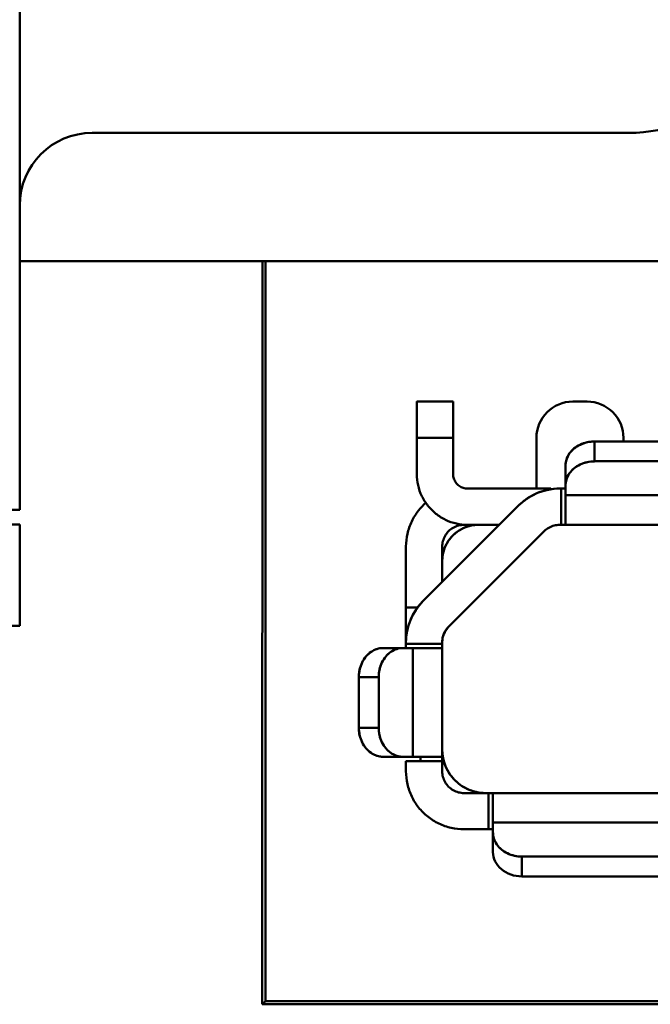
# Model space of a CAD drawing. Header units: inches. Extents: x -2.4 to 45.1, y -8.1 to 29.8.
# Tile 15 of 34: x 14.571 to 14.742, y 1.043 to 1.31. Entities that reach past the tile are written whole.
import ezdxf

# ---------------------------------------------------------------- set-up
doc = ezdxf.new("R2010")
doc.units = ezdxf.units.IN
doc.header["$MEASUREMENT"] = 0
doc.layers.add('Visible Edges(ANSI)', color=7, linetype='Continuous', lineweight=50)

msp = doc.modelspace()

# ---------------------------------------------------------------- linework, layer by layer
at = {"layer": 'Visible Edges(ANSI)'}
for p, q in [((14.57092, 1.18076), (14.57092, 1.39729)), ((14.59061, 1.27918), (14.73628, 1.27918)), ((14.63682, 1.24437), (14.57092, 1.24437)), ((14.6368, 1.04257), (14.63682, 1.24437)), ((14.63682, 1.24437), (14.63769, 1.24437)), ((14.63769, 1.24437), (14.63767, 1.04344)), ((14.91606, 1.24437), (14.63769, 1.24437)), ((14.67877, 1.20624), (14.67877, 1.1964)), ((14.67877, 1.20624), (14.68861, 1.20624)), ((14.68861, 1.20624), (14.68861, 1.1964)), ((14.72109, 1.20624), (14.72503, 1.20624)), ((14.67877, 1.18655), (14.67877, 1.1964)), ((14.67877, 1.1964), (14.68861, 1.1964)), ((14.67877, 1.1964), (14.67877, 1.18655)), ((14.68861, 1.1964), (14.67877, 1.1964)), ((14.68861, 1.1964), (14.68861, 1.18655)), ((14.68861, 1.1964), (14.68861, 1.18655)), ((14.71125, 1.1964), (14.71125, 1.18262)), ((14.727, 1.19541), (14.81558, 1.19541)), ((14.727, 1.19541), (14.727, 1.19002)), ((14.81558, 1.19541), (14.727, 1.19541)), ((14.727, 1.19541), (14.727, 1.19002)), ((14.73487, 1.1964), (14.73487, 1.19541)), ((14.727, 1.19002), (14.81558, 1.19002)), ((14.727, 1.19002), (14.81558, 1.19002)), ((14.71912, 1.18882), (14.71912, 1.18343)), ((14.71912, 1.18343), (14.71912, 1.18882)), ((14.71984, 1.18618), (14.71984, 1.18618)), ((14.69255, 1.18262), (14.71519, 1.18262)), ((14.71519, 1.18262), (14.71519, 1.18244)), ((14.71755, 1.18262), (14.71794, 1.18262)), ((14.71794, 1.18262), (14.71794, 1.17277)), ((14.71794, 1.18262), (14.71794, 1.17277)), ((14.71794, 1.18262), (14.71831, 1.18262)), ((14.71912, 1.18343), (14.71912, 1.18079)), ((14.71912, 1.18079), (14.71912, 1.18343)), ((14.57092, 1.18076), (14.57092, 1.17682)), ((14.71912, 1.18079), (14.71912, 1.17281)), ((14.71912, 1.18079), (14.82149, 1.18079)), ((14.82149, 1.18079), (14.71912, 1.18079)), ((14.57092, 1.17682), (13.46856, 1.17682)), ((14.68043, 1.15202), (14.70641, 1.178)), ((14.70641, 1.178), (14.68043, 1.15202)), ((14.57092, 1.17288), (13.46856, 1.17288)), ((14.57092, 1.17288), (14.57092, 1.15713)), ((14.69255, 1.17277), (14.69156, 1.17277)), ((14.70118, 1.17277), (14.69255, 1.17277)), ((14.71794, 1.17277), (14.71755, 1.17277)), ((14.82149, 1.17277), (14.71794, 1.17277)), ((14.71337, 1.17105), (14.68739, 1.14506)), ((14.71337, 1.17105), (14.68739, 1.14506)), ((14.67582, 1.15033), (14.67582, 1.16687)), ((14.68566, 1.16687), (14.68566, 1.16293)), ((14.68566, 1.15725), (14.68566, 1.16293)), ((14.68566, 1.16293), (14.68566, 1.15725)), ((14.57092, 1.14532), (14.57092, 1.15713)), ((14.67896, 1.15033), (14.67582, 1.15033)), ((14.67896, 1.15033), (14.67582, 1.15033)), ((13.46856, 1.14532), (14.57092, 1.14532)), ((14.66961, 1.13931), (14.675, 1.13931)), ((14.66961, 1.13931), (14.675, 1.13931)), ((14.675, 1.13931), (14.67764, 1.13931)), ((14.675, 1.13931), (14.67764, 1.13931)), ((14.67582, 1.14049), (14.67582, 1.14088)), ((14.68566, 1.14049), (14.67582, 1.14049)), ((14.68566, 1.14049), (14.67582, 1.14049)), ((14.67764, 1.10978), (14.67764, 1.13931)), ((14.67764, 1.13931), (14.67764, 1.10978)), ((14.68566, 1.14088), (14.68566, 1.14049)), ((14.68566, 1.14049), (14.68566, 1.1086)), ((14.67225, 1.13859), (14.67225, 1.13859)), ((14.66302, 1.11766), (14.66302, 1.13144)), ((14.66841, 1.13144), (14.66302, 1.13144)), ((14.66302, 1.13144), (14.66841, 1.13144)), ((14.66302, 1.11766), (14.66302, 1.13144)), ((14.66841, 1.11766), (14.66841, 1.13144)), ((14.66841, 1.13144), (14.66841, 1.11766)), ((14.66302, 1.11766), (14.66841, 1.11766)), ((14.66841, 1.11766), (14.66302, 1.11766)), ((14.66961, 1.10978), (14.675, 1.10978)), ((14.675, 1.10978), (14.66961, 1.10978)), ((14.67225, 1.1105), (14.67225, 1.1105)), ((14.675, 1.10978), (14.67764, 1.10978)), ((14.67764, 1.10978), (14.675, 1.10978)), ((14.67975, 1.1086), (14.67975, 1.10978)), ((14.67582, 1.10585), (14.67582, 1.1086)), ((14.67582, 1.1086), (14.68566, 1.1086)), ((14.68566, 1.1086), (14.68566, 1.10585)), ((14.69156, 1.09994), (14.69826, 1.09994)), ((14.69826, 1.09994), (14.69826, 1.0901)), ((14.69826, 1.09994), (14.69826, 1.0901)), ((14.69826, 1.09994), (14.94471, 1.09994)), ((14.69944, 1.0999), (14.69944, 1.09192)), ((14.94353, 1.09192), (14.69944, 1.09192)), ((14.69944, 1.09192), (14.69944, 1.08928)), ((14.69944, 1.08928), (14.69944, 1.09192)), ((14.69944, 1.09192), (14.94353, 1.09192)), ((14.69826, 1.0901), (14.69156, 1.0901)), ((14.69826, 1.0901), (14.69829, 1.0901)), ((14.69865, 1.0901), (14.69829, 1.0901)), ((14.69944, 1.08928), (14.69944, 1.08389)), ((14.69944, 1.08389), (14.69944, 1.08928)), ((14.70016, 1.08653), (14.70015, 1.08653)), ((14.93566, 1.08269), (14.70731, 1.08269)), ((14.70731, 1.08269), (14.70731, 1.0773)), ((14.70731, 1.0773), (14.70731, 1.08269)), ((14.70731, 1.08269), (14.93566, 1.08269)), ((14.93566, 1.0773), (14.70731, 1.0773)), ((14.6368, 1.04257), (14.63767, 1.04344)), ((14.63767, 1.04344), (15.00552, 1.04344)), ((15.00639, 1.04257), (14.6368, 1.04257))]:
    msp.add_line(p, q, dxfattribs=at)
for centre, radius, start, end in [((14.73628, 1.31855), 0.03937, 270, 0), ((14.59061, 1.2595), 0.01969, 90, 180), ((14.72109, 1.1964), 0.00984, 89.9992, 180.0008), ((14.72503, 1.1964), 0.00984, 359.9992, 90.0008), ((14.71755, 1.16687), 0.01575, 89.9991, 135.0008), ((14.6955, 1.16293), 0.00984, 89.9992, 180.0008), ((14.69156, 1.14089), 0.01575, 134.9991, 180.0008), ((14.69156, 1.14089), 0.0059, 134.9946, 180.0054), ((14.69747, 1.11175), 0.01181, 179.9994, 270.0005)]:
    msp.add_arc(centre, radius, start, end, dxfattribs=at)
for centre, major_axis, ratio, start_param, end_param in [((14.67877, 1.1964), (0, 0.00984), 0.00001, 5.597372, 7.853996), ((14.68861, 1.1964), (0, 0.00984), 0.00001, 0.582253, 1.924514), ((14.727, 1.18882), (-0.00787, 0), 0.836777, 4.712356, 6.283219), ((14.727, 1.18343), (-0.00787, 0), 0.836777, 4.712356, 6.283219), ((14.71912, 1.19049), (0, -0.01772), 0.00001, 5.057479, 5.822175), ((14.67582, 1.15033), (0, -0.00984), 0.00001, 0.225118, 1.57081), ((14.6891, 1.14232), (0.00216, 0.0037), 0.712646, 1.211574, 1.596577), ((14.66961, 1.13144), (0, 0.00787), 0.836777, 6.283152, 7.854015), ((14.675, 1.13144), (0, 0.00787), 0.836777, 6.283152, 7.854015), ((14.66794, 1.13931), (0.01772, 0), 0.00001, 0.037136, 0.977454), ((14.66961, 1.11766), (0, -0.00787), 0.836777, 4.712356, 6.283219), ((14.675, 1.11766), (0, -0.00787), 0.836777, 4.712356, 6.283219), ((14.66794, 1.10978), (0.01772, 0), 0.00001, 0.051549, 0.981458), ((14.69944, 1.08222), (0, 0.01772), 0.00001, 5.429382, 6.162202), ((14.70731, 1.08928), (-0.00787, 0), 0.836777, 6.283152, 7.854015), ((14.70731, 1.08389), (-0.00787, 0), 0.836777, 6.283152, 7.854015)]:
    msp.add_ellipse(centre, major_axis=major_axis, ratio=ratio, start_param=start_param, end_param=end_param, dxfattribs=at)
for points, knots in [([(14.71912, 1.18882), (14.71912, 1.1894), (14.71921, 1.18996), (14.71939, 1.19051), (14.71956, 1.19106), (14.71983, 1.19161), (14.72017, 1.19211), (14.72052, 1.19261), (14.72094, 1.19307), (14.72143, 1.19348), (14.72192, 1.19389), (14.72247, 1.19424), (14.72307, 1.19453), (14.72367, 1.19482), (14.72432, 1.19505), (14.72498, 1.19519), (14.72564, 1.19534), (14.72631, 1.19541), (14.727, 1.19541)], [0, 0, 0, 0, 0.166667, 0.166667, 0.166667, 0.333333, 0.333333, 0.333333, 0.5, 0.5, 0.5, 0.666667, 0.666667, 0.666667, 0.833333, 0.833333, 0.833333, 1, 1, 1, 1]), ([(14.71912, 1.18343), (14.71912, 1.18401), (14.71921, 1.18457), (14.71939, 1.18512), (14.71956, 1.18567), (14.71983, 1.18622), (14.72017, 1.18672), (14.72052, 1.18723), (14.72094, 1.18769), (14.72143, 1.18809), (14.72192, 1.1885), (14.72247, 1.18886), (14.72307, 1.18915), (14.72367, 1.18943), (14.72432, 1.18966), (14.72498, 1.1898), (14.72564, 1.18995), (14.72631, 1.19002), (14.727, 1.19002)], [0, 0, 0, 0, 0.166667, 0.166667, 0.166667, 0.333333, 0.333333, 0.333333, 0.5, 0.5, 0.5, 0.666667, 0.666667, 0.666667, 0.833333, 0.833333, 0.833333, 1, 1, 1, 1]), ([(14.69255, 1.17277), (14.69152, 1.17277), (14.69052, 1.17288), (14.68952, 1.17311), (14.68852, 1.17334), (14.68753, 1.17368), (14.68659, 1.17413), (14.68565, 1.17458), (14.68477, 1.17513), (14.68396, 1.17578), (14.68315, 1.17642), (14.68241, 1.17716), (14.68177, 1.17797), (14.68112, 1.17878), (14.68057, 1.17966), (14.68012, 1.1806), (14.67967, 1.18154), (14.67933, 1.18253), (14.67911, 1.18353), (14.67888, 1.18453), (14.67877, 1.18553), (14.67877, 1.18655)], [0, 0, 0, 0, 0.142857, 0.142857, 0.142857, 0.285714, 0.285714, 0.285714, 0.428571, 0.428571, 0.428571, 0.571429, 0.571429, 0.571429, 0.714286, 0.714286, 0.714286, 0.857143, 0.857143, 0.857143, 1, 1, 1, 1]), ([(14.68861, 1.18655), (14.68861, 1.18614), (14.68867, 1.18574), (14.6888, 1.18535), (14.68893, 1.18496), (14.68912, 1.18458), (14.68936, 1.18424), (14.6896, 1.1839), (14.6899, 1.18361), (14.69024, 1.18336), (14.69058, 1.18312), (14.69096, 1.18293), (14.69135, 1.1828), (14.69174, 1.18268), (14.69213, 1.18262), (14.69255, 1.18262)], [0, 0, 0, 0, 0.2, 0.2, 0.2, 0.4, 0.4, 0.4, 0.6, 0.6, 0.6, 0.8, 0.8, 0.8, 1, 1, 1, 1]), ([(14.70641, 1.178), (14.70714, 1.17874), (14.70793, 1.17938), (14.70879, 1.17996), (14.70964, 1.18053), (14.71056, 1.18102), (14.71152, 1.18142), (14.71248, 1.18182), (14.71348, 1.18212), (14.71449, 1.18232), (14.7155, 1.18252), (14.71651, 1.18262), (14.71755, 1.18262)], [0, 0, 0, 0, 0.25, 0.25, 0.25, 0.5, 0.5, 0.5, 0.75, 0.75, 0.75, 1, 1, 1, 1]), ([(14.71912, 1.18271), (14.71912, 1.1827), (14.71912, 1.1827), (14.71912, 1.18269), (14.71912, 1.18269), (14.71912, 1.18269), (14.71911, 1.18268), (14.71911, 1.18268), (14.7191, 1.18268), (14.7191, 1.18267), (14.71909, 1.18267), (14.71908, 1.18267), (14.71908, 1.18266), (14.71907, 1.18266), (14.71906, 1.18266), (14.71905, 1.18265), (14.71904, 1.18265), (14.71903, 1.18265), (14.71902, 1.18265), (14.71901, 1.18265), (14.71899, 1.18264), (14.71898, 1.18264), (14.71897, 1.18264), (14.71895, 1.18264), (14.71894, 1.18264), (14.71892, 1.18263), (14.71891, 1.18263), (14.71889, 1.18263), (14.71887, 1.18263), (14.71886, 1.18263), (14.71884, 1.18263), (14.71882, 1.18263), (14.7188, 1.18263), (14.71878, 1.18262), (14.71876, 1.18262), (14.71874, 1.18262), (14.71872, 1.18262), (14.7187, 1.18262), (14.71868, 1.18262), (14.71865, 1.18262), (14.71863, 1.18262), (14.71861, 1.18262), (14.71858, 1.18262), (14.71856, 1.18262), (14.71854, 1.18262), (14.71851, 1.18262), (14.71849, 1.18262), (14.71846, 1.18262), (14.71844, 1.18262), (14.71841, 1.18262), (14.71838, 1.18262), (14.71836, 1.18262), (14.71833, 1.18262), (14.7183, 1.18262), (14.71828, 1.18262), (14.71825, 1.18262), (14.71822, 1.18262), (14.7182, 1.18262), (14.71817, 1.18262), (14.71814, 1.18262), (14.71811, 1.18262), (14.71808, 1.18262), (14.71806, 1.18262), (14.71803, 1.18262), (14.718, 1.18262), (14.71797, 1.18262), (14.71794, 1.18262)], [0, 0, 0, 0, 0.045455, 0.045455, 0.045455, 0.090909, 0.090909, 0.090909, 0.136364, 0.136364, 0.136364, 0.181818, 0.181818, 0.181818, 0.227273, 0.227273, 0.227273, 0.272727, 0.272727, 0.272727, 0.318182, 0.318182, 0.318182, 0.363636, 0.363636, 0.363636, 0.409091, 0.409091, 0.409091, 0.454545, 0.454545, 0.454545, 0.5, 0.5, 0.5, 0.545455, 0.545455, 0.545455, 0.590909, 0.590909, 0.590909, 0.636364, 0.636364, 0.636364, 0.681818, 0.681818, 0.681818, 0.727273, 0.727273, 0.727273, 0.772727, 0.772727, 0.772727, 0.818182, 0.818182, 0.818182, 0.863636, 0.863636, 0.863636, 0.909091, 0.909091, 0.909091, 0.954545, 0.954545, 0.954545, 1, 1, 1, 1]), ([(14.67582, 1.16687), (14.67582, 1.16805), (14.67594, 1.1692), (14.6762, 1.17034), (14.67646, 1.17149), (14.67686, 1.17262), (14.67737, 1.17369), (14.67788, 1.17476), (14.67851, 1.17576), (14.67925, 1.17669), (14.67984, 1.17742), (14.68049, 1.17811), (14.68121, 1.17873)], [0, 0, 0, 0, 0.1428571, 0.1428571, 0.1428571, 0.2857143, 0.2857143, 0.2857143, 0.4285714, 0.4285714, 0.4285714, 0.5427729, 0.5427729, 0.5427729, 0.5427729]), ([(14.69156, 1.17277), (14.69105, 1.17278), (14.69055, 1.17271), (14.69006, 1.17258), (14.68957, 1.17245), (14.68908, 1.17225), (14.68862, 1.17199), (14.68817, 1.17173), (14.68775, 1.17141), (14.68739, 1.17104), (14.68702, 1.17068), (14.6867, 1.17026), (14.68644, 1.16981), (14.68618, 1.16935), (14.68598, 1.16886), (14.68585, 1.16837), (14.68572, 1.16788), (14.68566, 1.16738), (14.68566, 1.16687)], [0, 0, 0, 0, 0.166667, 0.166667, 0.166667, 0.333333, 0.333333, 0.333333, 0.5, 0.5, 0.5, 0.666667, 0.666667, 0.666667, 0.833333, 0.833333, 0.833333, 1, 1, 1, 1]), ([(14.68566, 1.16293), (14.68566, 1.1638), (14.68577, 1.16463), (14.68599, 1.16545), (14.68621, 1.16628), (14.68654, 1.16709), (14.68697, 1.16784), (14.6874, 1.1686), (14.68793, 1.16928), (14.68854, 1.16989), (14.68915, 1.1705), (14.68984, 1.17103), (14.69059, 1.17146), (14.69134, 1.17189), (14.69216, 1.17223), (14.69298, 1.17245), (14.69381, 1.17267), (14.69464, 1.17277), (14.6955, 1.17277)], [0, 0, 0, 0, 0.166667, 0.166667, 0.166667, 0.333333, 0.333333, 0.333333, 0.5, 0.5, 0.5, 0.666667, 0.666667, 0.666667, 0.833333, 0.833333, 0.833333, 1, 1, 1, 1]), ([(14.71755, 1.17277), (14.71703, 1.17278), (14.71653, 1.17271), (14.71603, 1.17258), (14.71553, 1.17244), (14.71503, 1.17223), (14.71459, 1.17198), (14.71414, 1.17172), (14.71374, 1.17141), (14.71337, 1.17105)], [0, 0, 0, 0, 0.333333, 0.333333, 0.333333, 0.666667, 0.666667, 0.666667, 1, 1, 1, 1]), ([(14.71794, 1.17277), (14.71797, 1.17277), (14.718, 1.17277), (14.71803, 1.17277), (14.71805, 1.17277), (14.71808, 1.17277), (14.71811, 1.17277), (14.71814, 1.17277), (14.71817, 1.17277), (14.71819, 1.17277), (14.71822, 1.17277), (14.71825, 1.17277), (14.71828, 1.17277), (14.7183, 1.17277), (14.71833, 1.17277), (14.71836, 1.17277), (14.71838, 1.17277), (14.71841, 1.17277), (14.71843, 1.17278), (14.71846, 1.17278), (14.71848, 1.17278), (14.71851, 1.17278), (14.71853, 1.17278), (14.71856, 1.17278), (14.71858, 1.17278), (14.7186, 1.17278), (14.71863, 1.17278), (14.71865, 1.17278), (14.71867, 1.17278), (14.71869, 1.17278), (14.71872, 1.17278), (14.71874, 1.17278), (14.71876, 1.17278), (14.71878, 1.17278), (14.7188, 1.17278), (14.71882, 1.17278), (14.71883, 1.17278), (14.71885, 1.17278), (14.71887, 1.17278), (14.71889, 1.17278), (14.7189, 1.17278), (14.71892, 1.17278), (14.71894, 1.17278), (14.71895, 1.17278), (14.71896, 1.17278), (14.71898, 1.17279), (14.71899, 1.17279), (14.719, 1.17279), (14.71902, 1.17279), (14.71903, 1.17279), (14.71904, 1.17279), (14.71905, 1.17279), (14.71906, 1.17279), (14.71907, 1.17279), (14.71908, 1.1728), (14.71908, 1.1728), (14.71909, 1.1728), (14.7191, 1.1728), (14.7191, 1.1728), (14.71911, 1.1728), (14.71911, 1.1728), (14.71912, 1.17281), (14.71912, 1.17281), (14.71912, 1.17281), (14.71912, 1.17281), (14.71912, 1.17281), (14.71912, 1.17281)], [0, 0, 0, 0, 0.045455, 0.045455, 0.045455, 0.090909, 0.090909, 0.090909, 0.136364, 0.136364, 0.136364, 0.181818, 0.181818, 0.181818, 0.227273, 0.227273, 0.227273, 0.272727, 0.272727, 0.272727, 0.318182, 0.318182, 0.318182, 0.363636, 0.363636, 0.363636, 0.409091, 0.409091, 0.409091, 0.454545, 0.454545, 0.454545, 0.5, 0.5, 0.5, 0.545455, 0.545455, 0.545455, 0.590909, 0.590909, 0.590909, 0.636364, 0.636364, 0.636364, 0.681818, 0.681818, 0.681818, 0.727273, 0.727273, 0.727273, 0.772727, 0.772727, 0.772727, 0.818182, 0.818182, 0.818182, 0.863636, 0.863636, 0.863636, 0.909091, 0.909091, 0.909091, 0.954545, 0.954545, 0.954545, 1, 1, 1, 1]), ([(14.71794, 1.17277), (14.71797, 1.17277), (14.718, 1.17277), (14.71803, 1.17277), (14.71805, 1.17277), (14.71808, 1.17277), (14.71811, 1.17277), (14.71814, 1.17277), (14.71816, 1.17277), (14.71819, 1.17277), (14.71822, 1.17277), (14.71824, 1.17277), (14.71827, 1.17277), (14.7183, 1.17277), (14.71832, 1.17277), (14.71835, 1.17277), (14.71837, 1.17277), (14.7184, 1.17277), (14.71843, 1.17278), (14.71845, 1.17278), (14.71848, 1.17278), (14.7185, 1.17278), (14.71853, 1.17278), (14.71855, 1.17278), (14.71858, 1.17278), (14.7186, 1.17278), (14.71862, 1.17278), (14.71865, 1.17278), (14.71867, 1.17278), (14.71869, 1.17278), (14.71871, 1.17278), (14.71874, 1.17278), (14.71876, 1.17278), (14.71878, 1.17278), (14.7188, 1.17278), (14.71882, 1.17278), (14.71884, 1.17278), (14.71886, 1.17278), (14.71887, 1.17278), (14.71889, 1.17278), (14.71891, 1.17278), (14.71892, 1.17278), (14.71894, 1.17278), (14.71896, 1.17278), (14.71897, 1.17278), (14.71898, 1.17279), (14.719, 1.17279), (14.71901, 1.17279), (14.71902, 1.17279), (14.71903, 1.17279), (14.71904, 1.17279), (14.71905, 1.17279), (14.71906, 1.17279), (14.71907, 1.17279), (14.71908, 1.1728), (14.71909, 1.1728), (14.71909, 1.1728), (14.7191, 1.1728), (14.7191, 1.1728), (14.71911, 1.1728), (14.71911, 1.1728), (14.71912, 1.17281), (14.71912, 1.17281), (14.71912, 1.17281), (14.71912, 1.17281), (14.71912, 1.17281), (14.71912, 1.17281)], [0, 0, 0, 0, 0.045455, 0.045455, 0.045455, 0.090909, 0.090909, 0.090909, 0.136364, 0.136364, 0.136364, 0.181818, 0.181818, 0.181818, 0.227273, 0.227273, 0.227273, 0.272727, 0.272727, 0.272727, 0.318182, 0.318182, 0.318182, 0.363636, 0.363636, 0.363636, 0.409091, 0.409091, 0.409091, 0.454545, 0.454545, 0.454545, 0.5, 0.5, 0.5, 0.545455, 0.545455, 0.545455, 0.590909, 0.590909, 0.590909, 0.636364, 0.636364, 0.636364, 0.681818, 0.681818, 0.681818, 0.727273, 0.727273, 0.727273, 0.772727, 0.772727, 0.772727, 0.818182, 0.818182, 0.818182, 0.863636, 0.863636, 0.863636, 0.909091, 0.909091, 0.909091, 0.954545, 0.954545, 0.954545, 1, 1, 1, 1]), ([(14.67582, 1.14088), (14.67582, 1.14192), (14.67592, 1.14294), (14.67612, 1.14394), (14.67632, 1.14495), (14.67662, 1.14595), (14.67702, 1.14691), (14.67741, 1.14787), (14.67791, 1.14879), (14.67848, 1.14965), (14.67905, 1.1505), (14.6797, 1.15129), (14.68043, 1.15202)], [0, 0, 0, 0, 0.25, 0.25, 0.25, 0.5, 0.5, 0.5, 0.75, 0.75, 0.75, 1, 1, 1, 1]), ([(14.67814, 1.14912), (14.67816, 1.14916), (14.67819, 1.14919), (14.67821, 1.14923), (14.67884, 1.15025), (14.67958, 1.15117), (14.68043, 1.15202)], [0.6555615, 0.6555615, 0.6555615, 0.6555615, 0.6666667, 0.6666667, 0.6666667, 1, 1, 1, 1]), ([(14.67594, 1.14287), (14.67607, 1.14392), (14.67631, 1.14494), (14.67665, 1.14595), (14.67666, 1.14598), (14.67667, 1.14601), (14.67668, 1.14604)], [0.0380466, 0.0380466, 0.0380466, 0.0380466, 0.3333333, 0.3333333, 0.3333333, 0.3426405, 0.3426405, 0.3426405, 0.3426405]), ([(14.68739, 1.14506), (14.68702, 1.14469), (14.68671, 1.1443), (14.68645, 1.14385), (14.6862, 1.1434), (14.68599, 1.1429), (14.68586, 1.1424), (14.68572, 1.1419), (14.68566, 1.1414), (14.68566, 1.14088)], [0, 0, 0, 0, 0.333333, 0.333333, 0.333333, 0.666667, 0.666667, 0.666667, 1, 1, 1, 1]), ([(14.66302, 1.13144), (14.66302, 1.13212), (14.66309, 1.13279), (14.66324, 1.13345), (14.66339, 1.13411), (14.66361, 1.13476), (14.6639, 1.13536), (14.66419, 1.13596), (14.66454, 1.13651), (14.66495, 1.137), (14.66536, 1.13749), (14.66582, 1.13791), (14.66632, 1.13826), (14.66682, 1.1386), (14.66737, 1.13887), (14.66792, 1.13905), (14.66847, 1.13922), (14.66903, 1.13931), (14.66961, 1.13931)], [0, 0, 0, 0, 0.166667, 0.166667, 0.166667, 0.333333, 0.333333, 0.333333, 0.5, 0.5, 0.5, 0.666667, 0.666667, 0.666667, 0.833333, 0.833333, 0.833333, 1, 1, 1, 1]), ([(14.66841, 1.13144), (14.66841, 1.13213), (14.66848, 1.13279), (14.66863, 1.13345), (14.66878, 1.13411), (14.669, 1.13476), (14.66929, 1.13537), (14.66958, 1.13597), (14.66993, 1.13652), (14.67034, 1.13701), (14.67075, 1.13749), (14.67121, 1.13792), (14.67171, 1.13826), (14.67222, 1.13861), (14.67276, 1.13887), (14.67331, 1.13905), (14.67386, 1.13922), (14.67442, 1.13931), (14.675, 1.13931)], [0, 0, 0, 0, 0.166667, 0.166667, 0.166667, 0.333333, 0.333333, 0.333333, 0.5, 0.5, 0.5, 0.666667, 0.666667, 0.666667, 0.833333, 0.833333, 0.833333, 1, 1, 1, 1]), ([(14.67582, 1.14049), (14.67582, 1.14046), (14.67582, 1.14043), (14.67582, 1.14041), (14.67582, 1.14038), (14.67582, 1.14035), (14.67582, 1.14032), (14.67582, 1.14029), (14.67582, 1.14027), (14.67582, 1.14024), (14.67582, 1.14021), (14.67582, 1.14018), (14.67582, 1.14016), (14.67582, 1.14013), (14.67582, 1.1401), (14.67582, 1.14008), (14.67582, 1.14005), (14.67582, 1.14002), (14.67582, 1.14), (14.67582, 1.13997), (14.67581, 1.13995), (14.67581, 1.13992), (14.67581, 1.1399), (14.67581, 1.13987), (14.67581, 1.13985), (14.67581, 1.13983), (14.67581, 1.1398), (14.67581, 1.13978), (14.67581, 1.13976), (14.67581, 1.13974), (14.67581, 1.13972), (14.67581, 1.1397), (14.67581, 1.13967), (14.67581, 1.13965), (14.67581, 1.13963), (14.67581, 1.13962), (14.67581, 1.1396), (14.6758, 1.13958), (14.6758, 1.13956), (14.6758, 1.13954), (14.6758, 1.13953), (14.6758, 1.13951), (14.6758, 1.1395), (14.6758, 1.13948), (14.67579, 1.13947), (14.67579, 1.13945), (14.67579, 1.13944), (14.67579, 1.13943), (14.67579, 1.13942), (14.67578, 1.13941), (14.67578, 1.13939), (14.67578, 1.13938), (14.67578, 1.13937), (14.67577, 1.13937), (14.67577, 1.13936), (14.67577, 1.13935), (14.67576, 1.13934), (14.67576, 1.13934), (14.67576, 1.13933), (14.67575, 1.13933), (14.67575, 1.13932), (14.67575, 1.13932), (14.67574, 1.13932), (14.67574, 1.13931), (14.67574, 1.13931), (14.67573, 1.13931), (14.67573, 1.13931)], [0, 0, 0, 0, 0.045455, 0.045455, 0.045455, 0.090909, 0.090909, 0.090909, 0.136364, 0.136364, 0.136364, 0.181818, 0.181818, 0.181818, 0.227273, 0.227273, 0.227273, 0.272727, 0.272727, 0.272727, 0.318182, 0.318182, 0.318182, 0.363636, 0.363636, 0.363636, 0.409091, 0.409091, 0.409091, 0.454545, 0.454545, 0.454545, 0.5, 0.5, 0.5, 0.545455, 0.545455, 0.545455, 0.590909, 0.590909, 0.590909, 0.636364, 0.636364, 0.636364, 0.681818, 0.681818, 0.681818, 0.727273, 0.727273, 0.727273, 0.772727, 0.772727, 0.772727, 0.818182, 0.818182, 0.818182, 0.863636, 0.863636, 0.863636, 0.909091, 0.909091, 0.909091, 0.954545, 0.954545, 0.954545, 1, 1, 1, 1]), ([(14.67764, 1.13931), (14.67879, 1.13931), (14.67982, 1.13931), (14.68076, 1.13931), (14.6817, 1.13931), (14.68254, 1.13931), (14.68324, 1.13931), (14.68393, 1.13931), (14.68449, 1.13931), (14.68489, 1.13931), (14.68528, 1.13931), (14.68553, 1.13931), (14.68562, 1.13931)], [0, 0, 0, 0, 0.25, 0.25, 0.25, 0.5, 0.5, 0.5, 0.75, 0.75, 0.75, 1, 1, 1, 1]), ([(14.68562, 1.13931), (14.68562, 1.13931), (14.68562, 1.13931), (14.68562, 1.13931), (14.68563, 1.13931), (14.68563, 1.13932), (14.68563, 1.13932), (14.68563, 1.13933), (14.68563, 1.13933), (14.68563, 1.13934), (14.68564, 1.13934), (14.68564, 1.13935), (14.68564, 1.13936), (14.68564, 1.13936), (14.68564, 1.13937), (14.68564, 1.13938), (14.68564, 1.13939), (14.68564, 1.1394), (14.68564, 1.13941), (14.68565, 1.13943), (14.68565, 1.13944), (14.68565, 1.13945), (14.68565, 1.13946), (14.68565, 1.13948), (14.68565, 1.13949), (14.68565, 1.13951), (14.68565, 1.13953), (14.68565, 1.13954), (14.68565, 1.13956), (14.68565, 1.13958), (14.68565, 1.1396), (14.68565, 1.13962), (14.68565, 1.13964), (14.68566, 1.13966), (14.68566, 1.13968), (14.68566, 1.1397), (14.68566, 1.13972), (14.68566, 1.13974), (14.68566, 1.13976), (14.68566, 1.13979), (14.68566, 1.13981), (14.68566, 1.13984), (14.68566, 1.13986), (14.68566, 1.13988), (14.68566, 1.13991), (14.68566, 1.13993), (14.68566, 1.13996), (14.68566, 1.13998), (14.68566, 1.14001), (14.68566, 1.14003), (14.68566, 1.14006), (14.68566, 1.14009), (14.68566, 1.14011), (14.68566, 1.14014), (14.68566, 1.14016), (14.68566, 1.14019), (14.68566, 1.14022), (14.68566, 1.14024), (14.68566, 1.14027), (14.68566, 1.1403), (14.68566, 1.14032), (14.68566, 1.14035), (14.68566, 1.14038), (14.68566, 1.14041), (14.68566, 1.14043), (14.68566, 1.14046), (14.68566, 1.14049)], [0, 0, 0, 0, 0.045455, 0.045455, 0.045455, 0.090909, 0.090909, 0.090909, 0.136364, 0.136364, 0.136364, 0.181818, 0.181818, 0.181818, 0.227273, 0.227273, 0.227273, 0.272727, 0.272727, 0.272727, 0.318182, 0.318182, 0.318182, 0.363636, 0.363636, 0.363636, 0.409091, 0.409091, 0.409091, 0.454545, 0.454545, 0.454545, 0.5, 0.5, 0.5, 0.545455, 0.545455, 0.545455, 0.590909, 0.590909, 0.590909, 0.636364, 0.636364, 0.636364, 0.681818, 0.681818, 0.681818, 0.727273, 0.727273, 0.727273, 0.772727, 0.772727, 0.772727, 0.818182, 0.818182, 0.818182, 0.863636, 0.863636, 0.863636, 0.909091, 0.909091, 0.909091, 0.954545, 0.954545, 0.954545, 1, 1, 1, 1]), ([(14.68562, 1.13931), (14.68562, 1.13931), (14.68562, 1.13931), (14.68562, 1.13931), (14.68563, 1.13932), (14.68563, 1.13932), (14.68563, 1.13932), (14.68563, 1.13933), (14.68563, 1.13933), (14.68563, 1.13934), (14.68564, 1.13934), (14.68564, 1.13935), (14.68564, 1.13936), (14.68564, 1.13937), (14.68564, 1.13938), (14.68564, 1.13938), (14.68564, 1.13939), (14.68564, 1.13941), (14.68565, 1.13942), (14.68565, 1.13943), (14.68565, 1.13944), (14.68565, 1.13945), (14.68565, 1.13947), (14.68565, 1.13948), (14.68565, 1.1395), (14.68565, 1.13951), (14.68565, 1.13953), (14.68565, 1.13955), (14.68565, 1.13956), (14.68565, 1.13958), (14.68565, 1.1396), (14.68565, 1.13962), (14.68565, 1.13964), (14.68566, 1.13966), (14.68566, 1.13968), (14.68566, 1.1397), (14.68566, 1.13972), (14.68566, 1.13974), (14.68566, 1.13976), (14.68566, 1.13978), (14.68566, 1.1398), (14.68566, 1.13983), (14.68566, 1.13985), (14.68566, 1.13987), (14.68566, 1.1399), (14.68566, 1.13992), (14.68566, 1.13995), (14.68566, 1.13997), (14.68566, 1.14), (14.68566, 1.14002), (14.68566, 1.14005), (14.68566, 1.14008), (14.68566, 1.1401), (14.68566, 1.14013), (14.68566, 1.14016), (14.68566, 1.14018), (14.68566, 1.14021), (14.68566, 1.14024), (14.68566, 1.14027), (14.68566, 1.14029), (14.68566, 1.14032), (14.68566, 1.14035), (14.68566, 1.14038), (14.68566, 1.14041), (14.68566, 1.14043), (14.68566, 1.14046), (14.68566, 1.14049)], [0, 0, 0, 0, 0.045455, 0.045455, 0.045455, 0.090909, 0.090909, 0.090909, 0.136364, 0.136364, 0.136364, 0.181818, 0.181818, 0.181818, 0.227273, 0.227273, 0.227273, 0.272727, 0.272727, 0.272727, 0.318182, 0.318182, 0.318182, 0.363636, 0.363636, 0.363636, 0.409091, 0.409091, 0.409091, 0.454545, 0.454545, 0.454545, 0.5, 0.5, 0.5, 0.545455, 0.545455, 0.545455, 0.590909, 0.590909, 0.590909, 0.636364, 0.636364, 0.636364, 0.681818, 0.681818, 0.681818, 0.727273, 0.727273, 0.727273, 0.772727, 0.772727, 0.772727, 0.818182, 0.818182, 0.818182, 0.863636, 0.863636, 0.863636, 0.909091, 0.909091, 0.909091, 0.954545, 0.954545, 0.954545, 1, 1, 1, 1]), ([(14.66961, 1.10978), (14.66903, 1.10978), (14.66848, 1.10987), (14.66792, 1.11004), (14.66737, 1.11022), (14.66683, 1.11049), (14.66632, 1.11083), (14.66582, 1.11118), (14.66536, 1.1116), (14.66495, 1.11209), (14.66454, 1.11258), (14.66419, 1.11313), (14.6639, 1.11373), (14.66361, 1.11433), (14.66339, 1.11498), (14.66324, 1.11564), (14.66309, 1.1163), (14.66302, 1.11697), (14.66302, 1.11766)], [0, 0, 0, 0, 0.166667, 0.166667, 0.166667, 0.333333, 0.333333, 0.333333, 0.5, 0.5, 0.5, 0.666667, 0.666667, 0.666667, 0.833333, 0.833333, 0.833333, 1, 1, 1, 1]), ([(14.675, 1.10978), (14.67442, 1.10978), (14.67386, 1.10987), (14.67331, 1.11005), (14.67276, 1.11022), (14.67221, 1.11049), (14.67171, 1.11083), (14.67121, 1.11118), (14.67075, 1.1116), (14.67034, 1.11209), (14.66993, 1.11258), (14.66958, 1.11313), (14.66929, 1.11373), (14.669, 1.11433), (14.66878, 1.11498), (14.66863, 1.11564), (14.66848, 1.1163), (14.66841, 1.11697), (14.66841, 1.11766)], [0, 0, 0, 0, 0.166667, 0.166667, 0.166667, 0.333333, 0.333333, 0.333333, 0.5, 0.5, 0.5, 0.666667, 0.666667, 0.666667, 0.833333, 0.833333, 0.833333, 1, 1, 1, 1]), ([(14.67764, 1.10978), (14.67879, 1.10978), (14.67983, 1.10978), (14.68076, 1.10978), (14.6817, 1.10978), (14.68254, 1.10978), (14.68324, 1.10978), (14.68393, 1.10978), (14.68449, 1.10978), (14.68489, 1.10978), (14.68529, 1.10978), (14.68553, 1.10978), (14.68562, 1.10978)], [0, 0, 0, 0, 0.25, 0.25, 0.25, 0.5, 0.5, 0.5, 0.75, 0.75, 0.75, 1, 1, 1, 1]), ([(14.68566, 1.1086), (14.68566, 1.10863), (14.68566, 1.10866), (14.68566, 1.10869), (14.68566, 1.10871), (14.68566, 1.10874), (14.68566, 1.10877), (14.68566, 1.1088), (14.68566, 1.10882), (14.68566, 1.10885), (14.68566, 1.10888), (14.68566, 1.1089), (14.68566, 1.10893), (14.68566, 1.10896), (14.68566, 1.10898), (14.68566, 1.10901), (14.68566, 1.10903), (14.68566, 1.10906), (14.68566, 1.10909), (14.68566, 1.10911), (14.68566, 1.10914), (14.68566, 1.10916), (14.68566, 1.10919), (14.68566, 1.10921), (14.68566, 1.10924), (14.68566, 1.10926), (14.68566, 1.10928), (14.68566, 1.10931), (14.68566, 1.10933), (14.68566, 1.10935), (14.68566, 1.10937), (14.68566, 1.1094), (14.68566, 1.10942), (14.68566, 1.10944), (14.68565, 1.10946), (14.68565, 1.10948), (14.68565, 1.1095), (14.68565, 1.10952), (14.68565, 1.10953), (14.68565, 1.10955), (14.68565, 1.10957), (14.68565, 1.10958), (14.68565, 1.1096), (14.68565, 1.10961), (14.68565, 1.10963), (14.68565, 1.10964), (14.68565, 1.10966), (14.68565, 1.10967), (14.68564, 1.10968), (14.68564, 1.10969), (14.68564, 1.1097), (14.68564, 1.10971), (14.68564, 1.10972), (14.68564, 1.10973), (14.68564, 1.10974), (14.68564, 1.10974), (14.68564, 1.10975), (14.68563, 1.10976), (14.68563, 1.10976), (14.68563, 1.10977), (14.68563, 1.10977), (14.68563, 1.10978), (14.68563, 1.10978), (14.68562, 1.10978), (14.68562, 1.10978), (14.68562, 1.10978), (14.68562, 1.10978)], [0, 0, 0, 0, 0.045455, 0.045455, 0.045455, 0.090909, 0.090909, 0.090909, 0.136364, 0.136364, 0.136364, 0.181818, 0.181818, 0.181818, 0.227273, 0.227273, 0.227273, 0.272727, 0.272727, 0.272727, 0.318182, 0.318182, 0.318182, 0.363636, 0.363636, 0.363636, 0.409091, 0.409091, 0.409091, 0.454545, 0.454545, 0.454545, 0.5, 0.5, 0.5, 0.545455, 0.545455, 0.545455, 0.590909, 0.590909, 0.590909, 0.636364, 0.636364, 0.636364, 0.681818, 0.681818, 0.681818, 0.727273, 0.727273, 0.727273, 0.772727, 0.772727, 0.772727, 0.818182, 0.818182, 0.818182, 0.863636, 0.863636, 0.863636, 0.909091, 0.909091, 0.909091, 0.954545, 0.954545, 0.954545, 1, 1, 1, 1]), ([(14.69747, 1.09994), (14.69659, 1.09994), (14.69573, 1.10003), (14.69487, 1.10023), (14.69402, 1.10042), (14.69317, 1.10072), (14.69236, 1.1011), (14.69156, 1.10149), (14.6908, 1.10196), (14.69011, 1.10252), (14.68941, 1.10307), (14.68878, 1.1037), (14.68823, 1.10439), (14.68768, 1.10509), (14.6872, 1.10584), (14.68682, 1.10665), (14.68643, 1.10745), (14.68614, 1.1083), (14.68595, 1.10916), (14.68575, 1.11001), (14.68566, 1.11087), (14.68566, 1.11175)], [0, 0, 0, 0, 0.142857, 0.142857, 0.142857, 0.285714, 0.285714, 0.285714, 0.428571, 0.428571, 0.428571, 0.571429, 0.571429, 0.571429, 0.714286, 0.714286, 0.714286, 0.857143, 0.857143, 0.857143, 1, 1, 1, 1]), ([(14.69156, 1.0901), (14.69038, 1.0901), (14.68923, 1.09023), (14.68809, 1.09049), (14.68695, 1.09075), (14.68581, 1.09114), (14.68475, 1.09165), (14.68368, 1.09216), (14.68267, 1.09279), (14.68175, 1.09353), (14.68082, 1.09427), (14.67998, 1.09511), (14.67925, 1.09603), (14.67851, 1.09696), (14.67788, 1.09796), (14.67737, 1.09903), (14.67686, 1.1001), (14.67646, 1.10123), (14.6762, 1.10237), (14.67594, 1.10351), (14.67582, 1.10467), (14.67582, 1.10585)], [0, 0, 0, 0, 0.142857, 0.142857, 0.142857, 0.285714, 0.285714, 0.285714, 0.428571, 0.428571, 0.428571, 0.571429, 0.571429, 0.571429, 0.714286, 0.714286, 0.714286, 0.857143, 0.857143, 0.857143, 1, 1, 1, 1]), ([(14.68566, 1.10585), (14.68566, 1.10533), (14.68572, 1.10484), (14.68585, 1.10434), (14.68599, 1.10385), (14.68619, 1.10336), (14.68644, 1.1029), (14.6867, 1.10245), (14.68702, 1.10204), (14.68739, 1.10167), (14.68776, 1.1013), (14.68817, 1.10098), (14.68863, 1.10072), (14.68908, 1.10046), (14.68957, 1.10027), (14.69006, 1.10013), (14.69056, 1.1), (14.69105, 1.09994), (14.69156, 1.09994)], [0, 0, 0, 0, 0.166667, 0.166667, 0.166667, 0.333333, 0.333333, 0.333333, 0.5, 0.5, 0.5, 0.666667, 0.666667, 0.666667, 0.833333, 0.833333, 0.833333, 1, 1, 1, 1]), ([(14.69944, 1.0999), (14.69944, 1.0999), (14.69944, 1.0999), (14.69944, 1.09991), (14.69943, 1.09991), (14.69943, 1.09991), (14.69943, 1.09991), (14.69942, 1.09991), (14.69942, 1.09991), (14.69941, 1.09992), (14.69941, 1.09992), (14.6994, 1.09992), (14.69939, 1.09992), (14.69938, 1.09992), (14.69937, 1.09992), (14.69936, 1.09992), (14.69935, 1.09992), (14.69934, 1.09993), (14.69933, 1.09993), (14.69932, 1.09993), (14.69931, 1.09993), (14.69929, 1.09993), (14.69928, 1.09993), (14.69927, 1.09993), (14.69925, 1.09993), (14.69924, 1.09993), (14.69922, 1.09993), (14.6992, 1.09993), (14.69919, 1.09993), (14.69917, 1.09993), (14.69915, 1.09994), (14.69913, 1.09994), (14.69911, 1.09994), (14.69909, 1.09994), (14.69907, 1.09994), (14.69905, 1.09994), (14.69903, 1.09994), (14.69901, 1.09994), (14.69899, 1.09994), (14.69897, 1.09994), (14.69894, 1.09994), (14.69892, 1.09994), (14.6989, 1.09994), (14.69887, 1.09994), (14.69885, 1.09994), (14.69882, 1.09994), (14.6988, 1.09994), (14.69878, 1.09994), (14.69875, 1.09994), (14.69872, 1.09994), (14.6987, 1.09994), (14.69867, 1.09994), (14.69865, 1.09994), (14.69862, 1.09994), (14.69859, 1.09994), (14.69856, 1.09994), (14.69854, 1.09994), (14.69851, 1.09994), (14.69848, 1.09994), (14.69845, 1.09994), (14.69843, 1.09994), (14.6984, 1.09994), (14.69837, 1.09994), (14.69834, 1.09994), (14.69831, 1.09994), (14.69829, 1.09994), (14.69826, 1.09994)], [0, 0, 0, 0, 0.045455, 0.045455, 0.045455, 0.090909, 0.090909, 0.090909, 0.136364, 0.136364, 0.136364, 0.181818, 0.181818, 0.181818, 0.227273, 0.227273, 0.227273, 0.272727, 0.272727, 0.272727, 0.318182, 0.318182, 0.318182, 0.363636, 0.363636, 0.363636, 0.409091, 0.409091, 0.409091, 0.454545, 0.454545, 0.454545, 0.5, 0.5, 0.5, 0.545455, 0.545455, 0.545455, 0.590909, 0.590909, 0.590909, 0.636364, 0.636364, 0.636364, 0.681818, 0.681818, 0.681818, 0.727273, 0.727273, 0.727273, 0.772727, 0.772727, 0.772727, 0.818182, 0.818182, 0.818182, 0.863636, 0.863636, 0.863636, 0.909091, 0.909091, 0.909091, 0.954545, 0.954545, 0.954545, 1, 1, 1, 1]), ([(14.69944, 1.0999), (14.69944, 1.0999), (14.69944, 1.0999), (14.69944, 1.09991), (14.69943, 1.09991), (14.69943, 1.09991), (14.69943, 1.09991), (14.69942, 1.09991), (14.69942, 1.09991), (14.69941, 1.09992), (14.69941, 1.09992), (14.6994, 1.09992), (14.69939, 1.09992), (14.69938, 1.09992), (14.69938, 1.09992), (14.69937, 1.09992), (14.69936, 1.09992), (14.69935, 1.09993), (14.69933, 1.09993), (14.69932, 1.09993), (14.69931, 1.09993), (14.6993, 1.09993), (14.69928, 1.09993), (14.69927, 1.09993), (14.69925, 1.09993), (14.69924, 1.09993), (14.69922, 1.09993), (14.69921, 1.09993), (14.69919, 1.09993), (14.69917, 1.09993), (14.69915, 1.09994), (14.69913, 1.09994), (14.69911, 1.09994), (14.69909, 1.09994), (14.69907, 1.09994), (14.69905, 1.09994), (14.69903, 1.09994), (14.69901, 1.09994), (14.69898, 1.09994), (14.69896, 1.09994), (14.69894, 1.09994), (14.69891, 1.09994), (14.69889, 1.09994), (14.69886, 1.09994), (14.69884, 1.09994), (14.69882, 1.09994), (14.69879, 1.09994), (14.69876, 1.09994), (14.69874, 1.09994), (14.69871, 1.09994), (14.69869, 1.09994), (14.69866, 1.09994), (14.69864, 1.09994), (14.69861, 1.09994), (14.69858, 1.09994), (14.69856, 1.09994), (14.69853, 1.09994), (14.6985, 1.09994), (14.69848, 1.09994), (14.69845, 1.09994), (14.69842, 1.09994), (14.6984, 1.09994), (14.69837, 1.09994), (14.69834, 1.09994), (14.69831, 1.09994), (14.69829, 1.09994), (14.69826, 1.09994)], [0, 0, 0, 0, 0.045455, 0.045455, 0.045455, 0.090909, 0.090909, 0.090909, 0.136364, 0.136364, 0.136364, 0.181818, 0.181818, 0.181818, 0.227273, 0.227273, 0.227273, 0.272727, 0.272727, 0.272727, 0.318182, 0.318182, 0.318182, 0.363636, 0.363636, 0.363636, 0.409091, 0.409091, 0.409091, 0.454545, 0.454545, 0.454545, 0.5, 0.5, 0.5, 0.545455, 0.545455, 0.545455, 0.590909, 0.590909, 0.590909, 0.636364, 0.636364, 0.636364, 0.681818, 0.681818, 0.681818, 0.727273, 0.727273, 0.727273, 0.772727, 0.772727, 0.772727, 0.818182, 0.818182, 0.818182, 0.863636, 0.863636, 0.863636, 0.909091, 0.909091, 0.909091, 0.954545, 0.954545, 0.954545, 1, 1, 1, 1]), ([(14.69826, 1.0901), (14.69829, 1.0901), (14.69831, 1.0901), (14.69834, 1.0901), (14.69837, 1.0901), (14.6984, 1.0901), (14.69843, 1.0901), (14.69845, 1.0901), (14.69848, 1.0901), (14.69851, 1.0901), (14.69854, 1.0901), (14.69856, 1.0901), (14.69859, 1.0901), (14.69862, 1.0901), (14.69865, 1.0901), (14.69867, 1.0901), (14.6987, 1.0901), (14.69872, 1.0901), (14.69875, 1.0901), (14.69878, 1.0901), (14.6988, 1.0901), (14.69883, 1.0901), (14.69885, 1.0901), (14.69887, 1.0901), (14.6989, 1.0901), (14.69892, 1.09009), (14.69894, 1.09009), (14.69897, 1.09009), (14.69899, 1.09009), (14.69901, 1.09009), (14.69903, 1.09009), (14.69905, 1.09009), (14.69907, 1.09009), (14.69909, 1.09009), (14.69911, 1.09009), (14.69913, 1.09009), (14.69915, 1.09009), (14.69917, 1.09009), (14.69919, 1.09008), (14.6992, 1.09008), (14.69922, 1.09008), (14.69924, 1.09008), (14.69925, 1.09008), (14.69927, 1.09008), (14.69928, 1.09008), (14.69929, 1.09007), (14.69931, 1.09007), (14.69932, 1.09007), (14.69933, 1.09007), (14.69934, 1.09006), (14.69935, 1.09006), (14.69936, 1.09006), (14.69937, 1.09006), (14.69938, 1.09005), (14.69939, 1.09005), (14.6994, 1.09005), (14.69941, 1.09005), (14.69941, 1.09004), (14.69942, 1.09004), (14.69942, 1.09004), (14.69943, 1.09003), (14.69943, 1.09003), (14.69943, 1.09002), (14.69944, 1.09002), (14.69944, 1.09002), (14.69944, 1.09001), (14.69944, 1.09001)], [0, 0, 0, 0, 0.045455, 0.045455, 0.045455, 0.090909, 0.090909, 0.090909, 0.136364, 0.136364, 0.136364, 0.181818, 0.181818, 0.181818, 0.227273, 0.227273, 0.227273, 0.272727, 0.272727, 0.272727, 0.318182, 0.318182, 0.318182, 0.363636, 0.363636, 0.363636, 0.409091, 0.409091, 0.409091, 0.454545, 0.454545, 0.454545, 0.5, 0.5, 0.5, 0.545455, 0.545455, 0.545455, 0.590909, 0.590909, 0.590909, 0.636364, 0.636364, 0.636364, 0.681818, 0.681818, 0.681818, 0.727273, 0.727273, 0.727273, 0.772727, 0.772727, 0.772727, 0.818182, 0.818182, 0.818182, 0.863636, 0.863636, 0.863636, 0.909091, 0.909091, 0.909091, 0.954545, 0.954545, 0.954545, 1, 1, 1, 1]), ([(14.69944, 1.09001), (14.69944, 1.09001), (14.69944, 1.09002), (14.69944, 1.09002), (14.69943, 1.09002), (14.69943, 1.09003), (14.69943, 1.09003), (14.69942, 1.09004), (14.69942, 1.09004), (14.69941, 1.09004), (14.69941, 1.09004), (14.6994, 1.09005), (14.69939, 1.09005), (14.69939, 1.09005), (14.69938, 1.09006), (14.69937, 1.09006), (14.69936, 1.09006), (14.69935, 1.09006), (14.69934, 1.09007), (14.69932, 1.09007), (14.69931, 1.09007), (14.6993, 1.09007), (14.69929, 1.09007), (14.69927, 1.09008), (14.69926, 1.09008), (14.69924, 1.09008), (14.69922, 1.09008), (14.69921, 1.09008), (14.69919, 1.09008), (14.69917, 1.09009), (14.69915, 1.09009), (14.69914, 1.09009), (14.69912, 1.09009), (14.6991, 1.09009), (14.69907, 1.09009), (14.69905, 1.09009), (14.69903, 1.09009), (14.69901, 1.09009), (14.69899, 1.09009), (14.69896, 1.09009), (14.69894, 1.09009), (14.69892, 1.09009), (14.69889, 1.0901), (14.69887, 1.0901), (14.69884, 1.0901), (14.69882, 1.0901), (14.69879, 1.0901), (14.69877, 1.0901), (14.69874, 1.0901), (14.69872, 1.0901), (14.69869, 1.0901), (14.69866, 1.0901), (14.69864, 1.0901), (14.69861, 1.0901), (14.69859, 1.0901), (14.69856, 1.0901), (14.69853, 1.0901), (14.69851, 1.0901), (14.69848, 1.0901), (14.69845, 1.0901), (14.69843, 1.0901), (14.6984, 1.0901), (14.69837, 1.0901), (14.69834, 1.0901), (14.69831, 1.0901), (14.69829, 1.0901), (14.69826, 1.0901)], [0, 0, 0, 0, 0.045455, 0.045455, 0.045455, 0.090909, 0.090909, 0.090909, 0.136364, 0.136364, 0.136364, 0.181818, 0.181818, 0.181818, 0.227273, 0.227273, 0.227273, 0.272727, 0.272727, 0.272727, 0.318182, 0.318182, 0.318182, 0.363636, 0.363636, 0.363636, 0.409091, 0.409091, 0.409091, 0.454545, 0.454545, 0.454545, 0.5, 0.5, 0.5, 0.545455, 0.545455, 0.545455, 0.590909, 0.590909, 0.590909, 0.636364, 0.636364, 0.636364, 0.681818, 0.681818, 0.681818, 0.727273, 0.727273, 0.727273, 0.772727, 0.772727, 0.772727, 0.818182, 0.818182, 0.818182, 0.863636, 0.863636, 0.863636, 0.909091, 0.909091, 0.909091, 0.954545, 0.954545, 0.954545, 1, 1, 1, 1]), ([(14.70731, 1.08269), (14.70662, 1.08269), (14.70595, 1.08276), (14.7053, 1.08291), (14.70464, 1.08306), (14.70398, 1.08328), (14.70338, 1.08357), (14.70278, 1.08386), (14.70223, 1.08421), (14.70174, 1.08462), (14.70126, 1.08503), (14.70083, 1.08549), (14.70049, 1.086), (14.70014, 1.0865), (14.69988, 1.08704), (14.6997, 1.08759), (14.69952, 1.08815), (14.69944, 1.0887), (14.69944, 1.08928)], [0, 0, 0, 0, 0.166667, 0.166667, 0.166667, 0.333333, 0.333333, 0.333333, 0.5, 0.5, 0.5, 0.666667, 0.666667, 0.666667, 0.833333, 0.833333, 0.833333, 1, 1, 1, 1])]:
    msp.add_open_spline(points, degree=3, knots=knots, dxfattribs=at)

doc.saveas('drawing.dxf')
